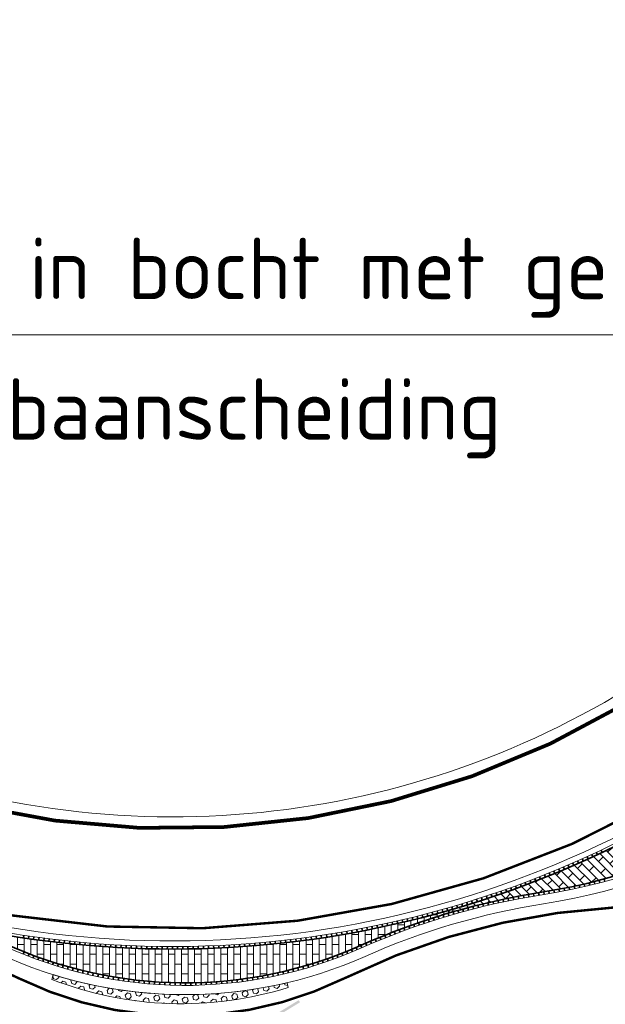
# Model space of a CAD drawing. Header units: metres. Extents: x -699 to 2316, y -1199 to 781.
# Tile 140 of 256: x -194 to -170, y 58 to 98. Entities that reach past the tile are written whole.
import ezdxf

# ---------------------------------------------------------------- set-up
doc = ezdxf.new("R2010")
doc.units = ezdxf.units.M
for name, color, linetype, lineweight in [('N-WE-VH-GOOT_STRAATBAKSTEEN-G', 170, 'Continuous', 35), ('N-WE-VH-KANTOPSLUITING-G', 251, 'Continuous', 35), ('N-WE-VH-KANTVERHARDING-G', 210, 'Continuous', 35), ('N-WE-VH-VERHARDING_BETON-A', 252, 'Continuous', 18), ('N-WE-VH-VERHARDING_BETONSTRAATSTEEN-A', 252, 'Continuous', 18), ('N-WE-VH-VERHARDING_BETONSTRAATSTEEN-G', 252, 'Continuous', 35), ('N-WE-VW-MARKERING_DIVERS-G', 7, 'Continuous', 18), ('X-XX-AL-AANPIJLING-M-1000', 7, 'Continuous', 18)]:
    doc.layers.add(name, color=color, linetype=linetype, lineweight=lineweight)
doc.styles.add('NLCS-ISO Standaard', font='NLCS-ISO.ttf')

msp = doc.modelspace()

# ---------------------------------------------------------------- hatches: boundary and pattern name
at = {"layer": 'N-WE-VH-VERHARDING_BETON-A'}
h = msp.add_hatch(dxfattribs=at)
h.set_pattern_fill('HEX', color=256, scale=0.04, angle=45.00000000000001, style=0)
h.set_pattern_definition([(45.00000000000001, (-228.1526021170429, -58.06729437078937), (-0.1555425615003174, 0.1555425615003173), [0.127, -0.254]), (165, (-228.1526021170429, -58.06729437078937), (-0.0569325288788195, -0.2124750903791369), [0.127, -0.254]), (104.9999999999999, (-228.0627995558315, -57.97749180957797), (-0.2124750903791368, -0.05693252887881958), [0.127, -0.254])])
edge = h.paths.add_edge_path()
edge.add_line((-183.0871245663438, 58.4500531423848), (-183.1332745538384, 58.64517087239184))
edge.add_arc((-187.2879028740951, 76.2105220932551), 18.04999999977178, 252.73754499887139, 283.30727568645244, ccw=False)
edge.add_line((-192.6442254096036, 58.97357605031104), (-192.7037239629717, 58.78210628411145))
edge.add_arc((-187.4215680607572, 72.33944116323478), 14.54999999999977, 248.7133109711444, 287.3315096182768)
at = {"layer": 'N-WE-VH-VERHARDING_BETONSTRAATSTEEN-A'}
h = msp.add_hatch(dxfattribs=at)
h.set_pattern_fill('AR-BRSTD', color=256, scale=0.1, angle=315, style=0)
h.set_pattern_definition([(315, (-158964.0722667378, -504202.5979719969), (0.1885853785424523, 0.1885853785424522), []), (45, (-158964.0722667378, -504202.5979719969), (-0.09425733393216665, 0.4714280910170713), [0.2667, -0.2667])])
edge = h.paths.add_edge_path()
edge.add_arc((-168.2587793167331, 33.39913393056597), 29.27999999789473, 98.8771321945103, 106.42083869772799, ccw=False)
edge.add_arc((-176.5686991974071, 86.60409358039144), 24.56999999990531, 278.8771321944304, 325.1071461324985)
edge.add_line((-156.415814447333, 72.54898289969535), (-152.4338773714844, 78.25847326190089))
edge.add_arc((-152.5733153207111, 78.35572066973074), 0.1700000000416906, 325.1071462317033, 496.2666437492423)
edge.add_line((-152.6961513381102, 78.47324221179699), (-158.3119814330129, 72.60345703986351))
edge.add_line((-158.3119814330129, 72.60345703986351), (-158.311981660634, 72.6034568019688))
edge.add_arc((-187.7780874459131, 100.7948944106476), 40.78000177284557, 285.9598003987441, 316.26646415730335, ccw=False)
edge.add_line((-176.565101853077, 61.58676389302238), (-176.5359525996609, 61.48483852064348))
h = msp.add_hatch(dxfattribs=at)
h.set_pattern_fill('AR-BRSTD', color=256, scale=0.1, angle=58.6130000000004, style=0)
h.set_pattern_definition([(58.6130000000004, (-158964.0722667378, -504202.5979719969), (-0.2276735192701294, 0.1389016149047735), []), (148.6130000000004, (-158964.0722667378, -504202.5979719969), (-0.4359999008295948, -0.2025659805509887), [0.2667, -0.2667])])
edge = h.paths.add_edge_path()
edge.add_arc((-293.8989608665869, -73.34175330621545), 150.6869491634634, 57.165913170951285, 65.72154001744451, ccw=False)
edge.add_line((-212.1952628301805, 53.27207838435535), (-208.895314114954, 51.14227496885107))
edge.add_arc((-310.9839104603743, -105.4611286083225), 186.9403849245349, 52.34213145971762, 56.899968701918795, ccw=False)
edge.add_arc((-196.605595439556, 42.75223585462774), 0.2749999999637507, 232.3421314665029, 341.7395660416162)
edge.add_arc((-168.258779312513, 33.39913393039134), 29.57500000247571, 141.5066425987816, 161.7395660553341, ccw=False)
edge.add_arc((-191.6217869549, 51.9784873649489), 0.2749999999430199, 321.5066426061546, 420.935457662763)
edge.add_arc((-239.7397372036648, -34.59844583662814), 99.32499999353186, 60.93545766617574, 71.69067222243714)
edge.add_arc((-208.466404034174, 59.91176905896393), 0.2249979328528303, 251.6911788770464, 251.6916856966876)
edge.add_line((-208.5370826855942, 59.69816054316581), (-246.327037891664, 72.20244791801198))
edge.add_arc((-246.5710543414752, 71.46720961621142), 0.7746737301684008, 71.63963625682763, 245.7090459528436)
edge.add_line((-246.8897322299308, 70.76111911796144), (-231.9407529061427, 64.01812844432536))
h = msp.add_hatch(dxfattribs=at)
h.set_pattern_fill('AR-BRSTD', color=256, scale=0.1, angle=270, style=0)
h.set_pattern_definition([(270, (-158964.0722667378, -504202.5979719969), (0.2667, -4.89903771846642e-17), []), (0, (-158964.0722667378, -504202.5979719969), (0.2667000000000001, 0.4), [0.2667, -0.2667])])
edge = h.paths.add_edge_path()
edge.add_arc((-187.7780874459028, 100.7948944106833), 40.78000177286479, 260.4314420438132, 285.95980039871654, ccw=False)
edge.add_arc((-194.585109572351, 60.41461339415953), 0.1700000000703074, 80.43144205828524, 245.2033743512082)
edge.add_arc((-187.2879014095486, 76.2105187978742), 17.56999639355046, 245.2045464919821, 293.9645452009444)
edge.add_arc((-168.2587793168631, 33.39913393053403), 29.27999999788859, 106.42083869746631, 113.96454520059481, ccw=False)
edge.add_line((-176.5359525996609, 61.48483852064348), (-176.565101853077, 61.58676389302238))

# ---------------------------------------------------------------- linework, layer by layer
at = {"layer": 'N-WE-VH-GOOT_STRAATBAKSTEEN-G'}
for p, q in [((-170.8890480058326, 63.67658502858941), (-170.9325337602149, 63.77215693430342)), ((-170.6981289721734, 63.76404830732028), (-170.7421063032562, 63.85939501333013)), ((-170.5076628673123, 63.8524935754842), (-170.5521306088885, 63.94761255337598)), ((-170.3176547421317, 63.94191848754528), (-170.3626117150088, 64.03680721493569)), ((-171.8502594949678, 63.25407873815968), (-171.8912703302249, 63.35073850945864)), ((-171.6571519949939, 63.33659780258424), (-171.6986600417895, 63.43304510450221)), ((-171.464471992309, 63.42011019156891), (-171.5064761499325, 63.51634246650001)), ((-171.2722245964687, 63.50461369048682), (-171.3147237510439, 63.60062838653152)), ((-171.0804149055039, 63.59010605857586), (-171.1234079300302, 63.68590062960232)), ((-172.8220298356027, 62.85645894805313), (-172.8605385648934, 62.9541425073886)), ((-172.626861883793, 62.93397909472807), (-172.6658731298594, 63.03146305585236)), ((-172.4320957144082, 63.01250324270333), (-172.47160844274, 63.10978502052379)), ((-172.2377364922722, 63.09202930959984), (-172.277749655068, 63.18910632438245)), ((-172.0437893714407, 63.17255518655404), (-172.0843019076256, 63.26942486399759)), ((-174.0011844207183, 62.41253534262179), (-174.036657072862, 62.51136191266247)), ((-173.8037148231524, 62.48398924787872), (-173.8396959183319, 62.58263183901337)), ((-173.6066158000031, 62.5564590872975), (-173.6431043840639, 62.65491508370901)), ((-173.4098925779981, 62.62994293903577), (-173.4468876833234, 62.72820972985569)), ((-173.2135503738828, 62.7044388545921), (-173.251051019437, 62.80251383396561)), ((-173.0175943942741, 62.77994485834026), (-173.0555995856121, 62.87782542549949)), ((-171.6604900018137, 62.52932707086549), (-171.639514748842, 62.42644345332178)), ((-171.4549045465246, 62.57215640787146), (-171.4330507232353, 62.46945582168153)), ((-171.2496926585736, 62.61674129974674), (-171.2269618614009, 62.51423124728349)), ((-171.0448693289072, 62.66307848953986), (-171.0212632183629, 62.56076645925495)), ((-170.8404495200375, 62.71116459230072), (-170.8159698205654, 62.60905805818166)), ((-170.6364481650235, 62.7609960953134), (-170.6110966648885, 62.65910251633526)), ((-170.432880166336, 62.81256935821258), (-170.4066587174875, 62.71089617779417)), ((-170.22976039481, 62.86588061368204), (-170.2026709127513, 62.76443525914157)), ((-175.1934901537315, 62.0052507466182), (-175.2258928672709, 62.10512598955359)), ((-174.9939074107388, 62.07057020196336), (-175.0268240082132, 62.17027726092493)), ((-174.7946636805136, 62.13691655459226), (-174.828093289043, 62.23645278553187)), ((-174.5957642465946, 62.20428804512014), (-174.6297059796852, 62.30365080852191)), ((-174.3972143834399, 62.27268288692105), (-174.4316673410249, 62.37186954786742)), ((-174.1990193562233, 62.34209926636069), (-174.233982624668, 62.44110719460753)), ((-173.9344273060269, 62.12378222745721), (-173.9140740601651, 62.02077375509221)), ((-173.7282661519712, 62.16374958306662), (-173.7086522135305, 62.0605977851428)), ((-173.5218236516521, 62.20223730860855), (-173.5029500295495, 62.09894749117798)), ((-173.3151104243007, 62.23924342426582), (-173.2969780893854, 62.13582090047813)), ((-173.1081371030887, 62.27476602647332), (-173.0907469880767, 62.17121611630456)), ((-172.9009143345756, 62.30880328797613), (-172.8842673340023, 62.20513131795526)), ((-172.6934942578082, 62.34161871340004), (-172.6769335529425, 62.2379329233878)), ((-172.4862667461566, 62.37562591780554), (-172.4688204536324, 62.27208545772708)), ((-172.2793374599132, 62.41140303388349), (-172.2610068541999, 62.30801546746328)), ((-172.072721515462, 62.4489474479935), (-172.0535079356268, 62.34572032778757)), ((-171.8664340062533, 62.48825641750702), (-171.8463388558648, 62.38519728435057)), ((-176.3978088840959, 61.63499394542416), (-176.4271107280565, 61.73582252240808)), ((-176.1963035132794, 61.69411659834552), (-176.2261241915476, 61.79479294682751)), ((-175.995105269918, 61.75427613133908), (-176.0254439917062, 61.85479758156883)), ((-175.794219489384, 61.8154709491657), (-175.8250754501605, 61.91583483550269)), ((-175.7754725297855, 61.69785692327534), (-175.748517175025, 61.596375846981)), ((-175.5936514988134, 61.87769942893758), (-175.6250238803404, 61.97790308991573)), ((-175.5723187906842, 61.75103933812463), (-175.5460919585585, 61.64936754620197)), ((-175.3934066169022, 61.94095992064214), (-175.4252945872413, 62.04100069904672)), ((-175.3687888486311, 61.80276335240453), (-175.3432918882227, 61.70090607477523)), ((-175.1648931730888, 61.85302630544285), (-175.1401273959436, 61.7509887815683)), ((-174.9606422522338, 61.90182561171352), (-174.936608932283, 61.79961309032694)), ((-174.7560465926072, 61.94915876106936), (-174.7327469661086, 61.84677649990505)), ((-174.5511167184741, 61.99502331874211), (-174.5285519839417, 61.8924765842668)), ((-174.345863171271, 62.03941692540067), (-174.3240344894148, 61.93671099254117)), ((-174.1402965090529, 62.0823372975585), (-174.1192050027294, 61.97947744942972)), ((-178.0202655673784, 61.19952275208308), (-178.04538992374, 61.30147257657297)), ((-177.8164961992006, 61.25029624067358), (-177.8421452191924, 61.35211533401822)), ((-177.6129909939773, 61.30211837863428), (-177.6391639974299, 61.40380404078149)), ((-177.4097553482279, 61.35498779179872), (-177.4364516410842, 61.45653732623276)), ((-177.2067946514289, 61.40890307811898), (-177.2340135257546, 61.51031379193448)), ((-177.0041142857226, 61.4638628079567), (-177.0318550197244, 61.56513201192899)), ((-176.9859109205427, 61.34829445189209), (-176.9546148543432, 61.24806692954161)), ((-176.8017196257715, 61.51986552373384), (-176.8299814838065, 61.62099053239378)), ((-176.7852331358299, 61.41016720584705), (-176.7546567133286, 61.30971780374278)), ((-176.5996160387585, 61.57690974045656), (-176.6283982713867, 61.67788787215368)), ((-176.5841167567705, 61.47059909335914), (-176.5542615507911, 61.36993297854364)), ((-176.3825721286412, 61.52958700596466), (-176.3534396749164, 61.42870935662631)), ((-176.1806096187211, 61.58712790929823), (-176.1522014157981, 61.48604391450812)), ((-175.9782396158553, 61.64321884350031), (-175.9505571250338, 61.54193370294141)), ((-179.8651834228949, 60.78996353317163), (-179.8855575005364, 60.89296788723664)), ((-179.6592805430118, 60.83124193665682), (-179.6801847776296, 60.93414000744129)), ((-179.4535929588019, 60.87358010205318), (-179.475026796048, 60.97636916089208)), ((-179.2481261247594, 60.91697690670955), (-179.2700889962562, 61.01965422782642)), ((-179.0428854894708, 60.96143119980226), (-179.0653768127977, 61.06399406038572)), ((-178.8378764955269, 61.00694180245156), (-178.8608956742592, 61.10938748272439)), ((-178.6331045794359, 61.05350750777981), (-178.6566510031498, 61.15583329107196)), ((-178.4285751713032, 61.1011270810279), (-178.452648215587, 61.20333025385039)), ((-178.2242936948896, 61.14979925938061), (-178.2488927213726, 61.25187711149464)), ((-178.1801907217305, 60.94698313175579), (-178.1446118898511, 60.84819473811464)), ((-177.9823604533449, 61.01743166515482), (-177.9474910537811, 60.91839063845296)), ((-177.784030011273, 61.08645953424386), (-177.749871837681, 60.98717096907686)), ((-177.5852095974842, 61.15406318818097), (-177.5517644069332, 61.05453219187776)), ((-177.385909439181, 61.22023914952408), (-177.3531789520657, 61.12047084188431)), ((-177.1861397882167, 61.28498401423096), (-177.1541256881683, 61.1849835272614)), ((-193.8618717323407, 60.47125229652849), (-193.8462072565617, 60.57507726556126)), ((-193.6541420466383, 60.44045813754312), (-193.6390124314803, 60.5443623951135)), ((-193.4462565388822, 60.41073410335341), (-193.4316621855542, 60.51471489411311)), ((-182.1427592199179, 60.40613829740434), (-182.1572690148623, 60.51013092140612)), ((-181.9348496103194, 60.43569327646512), (-181.9498947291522, 60.53960980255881)), ((-181.72709495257, 60.46631850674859), (-181.7426749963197, 60.57015617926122)), ((-181.5195007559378, 60.49801317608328), (-181.5356153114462, 60.60176924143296)), ((-181.312072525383, 60.53077644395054), (-181.3287211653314, 60.6344481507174)), ((-181.1048157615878, 60.56460744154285), (-181.1219980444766, 60.6681920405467)), ((-180.8977359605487, 60.59950527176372), (-180.9154514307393, 60.70300001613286)), ((-180.6908386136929, 60.63546900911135), (-180.7090868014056, 60.73887115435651)), ((-180.4841292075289, 60.67249769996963), (-180.5029096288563, 60.77580450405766)), ((-180.2776132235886, 60.71059036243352), (-180.2969253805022, 60.81379908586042)), ((-180.0712961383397, 60.74974598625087), (-180.0911395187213, 60.85285389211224)), ((-179.3561006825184, 60.49466600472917), (-179.3163049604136, 60.39749964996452)), ((-179.1614842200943, 60.57355987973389), (-179.1223864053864, 60.47611060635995)), ((-178.9663069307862, 60.65105592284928), (-178.9279090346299, 60.55332874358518)), ((-178.7705788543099, 60.72715014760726), (-178.7328828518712, 60.62915008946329)), ((-178.5743100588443, 60.80183863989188), (-178.5373178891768, 60.70357074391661)), ((-178.3775106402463, 60.87511755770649), (-178.3412242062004, 60.77658687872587)), ((-193.2382207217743, 60.3820809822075), (-193.2241620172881, 60.48613554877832)), ((-193.0300401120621, 60.3544995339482), (-193.0165174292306, 60.45862511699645)), ((-192.8217202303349, 60.32799048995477), (-192.8087339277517, 60.43218432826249)), ((-192.6132666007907, 60.30255455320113), (-192.6008170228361, 60.4068138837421)), ((-192.4046847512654, 60.27819239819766), (-192.3927722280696, 60.38251445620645)), ((-192.1959802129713, 60.25490467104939), (-192.1846050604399, 60.35928669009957)), ((-191.9871585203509, 60.23269198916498), (-191.976321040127, 60.33713120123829)), ((-191.778225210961, 60.21155494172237), (-191.7679256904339, 60.31604857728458)), ((-191.5691858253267, 60.19149408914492), (-191.5594245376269, 60.29603937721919)), ((-191.3600459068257, 60.17250996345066), (-191.3508231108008, 60.27710413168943)), ((-191.1508110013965, 60.15460306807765), (-191.1421269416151, 60.25924334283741)), ((-190.9414866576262, 60.13777387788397), (-190.933341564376, 60.24245748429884)), ((-190.7320784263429, 60.12202283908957), (-190.7244725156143, 60.22674700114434)), ((-190.522591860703, 60.10735036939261), (-190.5155253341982, 60.2121123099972)), ((-190.3130325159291, 60.09375685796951), (-190.3065055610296, 60.19855379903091)), ((-190.1034059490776, 60.08124266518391), (-190.0974187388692, 60.18607182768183)), ((-189.8937177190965, 60.06980812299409), (-189.8882704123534, 60.1746667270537)), ((-189.6839733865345, 60.05945353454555), (-189.6790661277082, 60.16433879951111)), ((-189.4741785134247, 60.05017917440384), (-189.469811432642, 60.15508831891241)), ((-189.2643386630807, 60.04198528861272), (-189.260511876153, 60.14691553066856)), ((-189.0544594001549, 60.03487209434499), (-189.0511730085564, 60.1398206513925)), ((-188.8445462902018, 60.02883978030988), (-188.8418003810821, 60.13380386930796)), ((-188.6346048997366, 60.02388850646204), (-188.632399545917, 60.12886534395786)), ((-188.4246407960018, 60.02001840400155), (-188.422976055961, 60.12500520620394)), ((-188.2146595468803, 60.01722957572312), (-188.2135354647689, 60.12222355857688)), ((-188.0046667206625, 60.01552209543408), (-188.0040833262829, 60.12052047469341)), ((-187.7946678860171, 60.01489600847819), (-187.7946251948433, 60.11989599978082)), ((-187.5846686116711, 60.01535133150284), (-187.5851666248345, 60.12035015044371)), ((-187.3746744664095, 60.01688805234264), (-187.3757131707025, 60.1218829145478)), ((-187.1646910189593, 60.01950613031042), (-187.1662703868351, 60.12449425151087)), ((-186.9547238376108, 60.02320549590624), (-186.9568438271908, 60.12818409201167)), ((-186.7447784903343, 60.02798605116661), (-186.7474390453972, 60.13295233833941)), ((-186.5348605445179, 60.03384766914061), (-186.538061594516, 60.13879886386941)), ((-186.3249755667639, 60.04079019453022), (-186.3287170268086, 60.14572351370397)), ((-186.1151291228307, 60.04881344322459), (-186.1194108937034, 60.15372610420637)), ((-185.9053267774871, 60.05791720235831), (-185.9101487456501, 60.16280642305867)), ((-185.6955740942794, 60.06810123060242), (-185.7009361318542, 60.1729642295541)), ((-185.4858766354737, 60.07936525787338), (-185.4917786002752, 60.18419925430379)), ((-185.2762399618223, 60.09170898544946), (-185.2826816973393, 60.19651119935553)), ((-185.0666696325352, 60.1051320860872), (-185.0736509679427, 60.20989973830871)), ((-184.8571712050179, 60.11963420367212), (-184.8646919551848, 60.22436451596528)), ((-184.6477502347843, 60.13521495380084), (-184.6558102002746, 60.23990514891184)), ((-184.4384122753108, 60.15187392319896), (-184.4470112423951, 60.25652122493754)), ((-184.2291628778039, 60.16961067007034), (-184.2383006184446, 60.27421230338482)), ((-184.0200075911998, 60.18842472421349), (-184.0296838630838, 60.29297791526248)), ((-183.8109519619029, 60.20831558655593), (-183.8211665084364, 60.31281756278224)), ((-183.6020015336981, 60.22928272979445), (-183.6127540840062, 60.33373071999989)), ((-183.3931618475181, 60.25132559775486), (-183.4044521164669, 60.35571683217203)), ((-183.1844384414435, 60.27444360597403), (-183.1962661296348, 60.37877531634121)), ((-182.9758368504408, 60.29863614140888), (-182.9882016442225, 60.40290556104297)), ((-182.7673626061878, 60.32390256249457), (-182.7802641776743, 60.42810692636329)), ((-182.5590212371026, 60.35024219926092), (-182.5724592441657, 60.45437874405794)), ((-182.3508182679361, 60.377654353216), (-182.3647923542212, 60.48172031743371)), ((-180.1287584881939, 60.1651944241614), (-180.0861919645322, 60.06920957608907)), ((-179.9364851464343, 60.24963832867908), (-179.8946081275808, 60.15335065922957)), ((-179.7436111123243, 60.3327010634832), (-179.7024257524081, 60.23611552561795)), ((-179.5501463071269, 60.41437835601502), (-179.5096547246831, 60.31749991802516)), ((-193.8232794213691, 59.90120834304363), (-193.8623354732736, 59.80374232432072)), ((-193.6278852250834, 59.82426301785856), (-193.6657735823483, 59.72633716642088)), ((-193.4315853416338, 59.74965852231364), (-193.4683005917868, 59.65128682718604)), ((-181.296844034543, 59.69349712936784), (-181.2610408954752, 59.594789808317)), ((-181.0998620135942, 59.76628145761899), (-181.0628816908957, 59.66800910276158)), ((-180.9037639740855, 59.84141489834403), (-180.8656117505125, 59.74359154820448)), ((-180.7085779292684, 59.91888671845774), (-180.6692592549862, 59.82152634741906)), ((-180.5143317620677, 59.99868585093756), (-180.4738522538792, 59.90180236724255)), ((-180.3210532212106, 60.08080089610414), (-180.2794186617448, 59.98440813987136)), ((-193.2344078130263, 59.67740551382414), (-193.2699447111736, 59.57860202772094)), ((-193.0363808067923, 59.60751431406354), (-193.0707342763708, 59.50829315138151)), ((-192.8375326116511, 59.53999490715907), (-192.8706977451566, 59.44037024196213)), ((-192.6378916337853, 59.47485693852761), (-192.6698636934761, 59.37484300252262)), ((-192.437486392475, 59.41210971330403), (-192.4682608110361, 59.3117207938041)), ((-192.2363455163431, 59.35176219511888), (-192.2659178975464, 59.25101263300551)), ((-192.0344977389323, 59.29382300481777), (-192.0628638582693, 59.19272719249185)), ((-182.4957156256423, 59.30668110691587), (-182.4670770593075, 59.20566213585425)), ((-182.2940247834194, 59.36516425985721), (-182.2641808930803, 59.26449478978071)), ((-182.0930473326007, 59.4260538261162), (-182.0620023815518, 59.32574823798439)), ((-181.8928119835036, 59.48934110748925), (-181.8605704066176, 59.38941373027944)), ((-181.6933473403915, 59.55501706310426), (-181.6599137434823, 59.45548217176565)), ((-181.4946818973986, 59.62307231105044), (-181.4600610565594, 59.52394412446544)), ((-191.8319718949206, 59.23830041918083), (-191.8591277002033, 59.13687279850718)), ((-191.6287969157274, 59.18520236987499), (-191.654738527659, 59.08345743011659)), ((-191.4250018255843, 59.13453644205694), (-191.4497255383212, 59.03248871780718)), ((-191.2206157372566, 59.08630987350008), (-191.2441180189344, 58.98397394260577)), ((-191.015667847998, 59.04052955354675), (-191.0379453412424, 58.9379200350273)), ((-190.8101874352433, 58.99720202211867), (-190.8312369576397, 58.89433357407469)), ((-190.6042038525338, 58.95633346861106), (-190.6240223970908, 58.85322078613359)), ((-190.3977465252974, 58.91792973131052), (-190.4163312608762, 58.81458754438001)), ((-184.338251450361, 58.88988548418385), (-184.3206240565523, 58.78637570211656)), ((-184.1314474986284, 58.92637658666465), (-184.1125842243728, 58.82308487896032)), ((-183.9250944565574, 58.96533678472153), (-183.9049979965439, 58.86227790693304)), ((-183.7192218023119, 59.006760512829), (-183.6978950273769, 58.90394918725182)), ((-183.5138589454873, 59.05064185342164), (-183.4913049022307, 58.94809276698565)), ((-183.309035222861, 59.0969745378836), (-183.285257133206, 58.99470234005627)), ((-183.1047798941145, 59.14575194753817), (-183.0797811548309, 59.04377124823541)), ((-182.9011221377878, 59.19696711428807), (-182.8749063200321, 59.09529248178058)), ((-182.6980910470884, 59.25061272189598), (-182.6706618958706, 59.14925868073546)), ((-190.1908449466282, 58.88199629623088), (-190.2081932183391, 58.77843936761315)), ((-189.9835286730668, 58.84853829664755), (-189.999638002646, 58.74478141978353)), ((-189.7758273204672, 58.81756051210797), (-189.7906954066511, 58.71361850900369)), ((-189.5677705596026, 58.78906736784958), (-189.5813952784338, 58.68495508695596)), ((-189.3593881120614, 58.7630629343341), (-189.3717675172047, 58.65879524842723)), ((-189.1507097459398, 58.73955092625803), (-189.1618420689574, 58.63514273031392)), ((-188.941765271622, 58.71853470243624), (-188.9516489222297, 58.61400091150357)), ((-188.7325845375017, 58.70001726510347), (-188.7412181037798, 58.59537281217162)), ((-188.5231974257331, 58.68400125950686), (-188.530579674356, 58.57926109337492)), ((-188.3136338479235, 58.67048897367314), (-188.319763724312, 58.56566805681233)), ((-188.1039237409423, 58.65948233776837), (-188.1088003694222, 58.55459564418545)), ((-187.8940970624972, 58.65098292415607), (-187.8977197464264, 58.54604543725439)), ((-187.6841837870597, 58.64499194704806), (-187.6865520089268, 58.54001865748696)), ((-187.4742139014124, 58.64151026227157), (-187.4753273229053, 58.53651616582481)), ((-187.2642174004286, 58.64053836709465), (-187.2640758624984, 58.53553846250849)), ((-187.0542242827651, 58.6420764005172), (-187.0528278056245, 58.53708568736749)), ((-186.8442645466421, 58.64612414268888), (-186.8416133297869, 58.54115761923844)), ((-186.6343681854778, 58.65268101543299), (-186.6304626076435, 58.547753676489)), ((-186.4245651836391, 58.66174608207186), (-186.4194058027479, 58.55687291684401)), ((-186.2148855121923, 58.67331804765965), (-186.2084730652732, 58.56851403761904)), ((-186.0053591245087, 58.68739525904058), (-185.9976945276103, 58.58267537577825)), ((-185.7960159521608, 58.7039757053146), (-185.7871003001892, 58.59935490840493)), ((-185.5868859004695, 58.72305701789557), (-185.5767204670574, 58.61855025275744)), ((-185.377998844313, 58.74463647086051), (-185.3665850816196, 58.64025866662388)), ((-185.169384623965, 58.76871098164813), (-185.1567241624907, 58.66447704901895)), ((-184.9610730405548, 58.79527711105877), (-184.9471676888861, 58.69120194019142)), ((-184.7530938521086, 58.82433106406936), (-184.7379455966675, 58.72042952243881)), ((-184.5454767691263, 58.85586869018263), (-184.5290877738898, 58.75215562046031))]:
    msp.add_line(p, q, dxfattribs=at)
at = {"layer": 'N-WE-VH-KANTOPSLUITING-G', "lineweight": 5}
msp.add_lwpolyline([(-156.329691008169, 72.48891832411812), (-152.3477539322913, 78.19840868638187, 0.9256819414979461), (-152.7720206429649, 78.54582904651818), (-158.3878507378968, 72.6760438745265, -0.2485635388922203), (-194.5393969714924, 60.68578743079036, 0.8752194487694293), (-194.7004431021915, 60.16496729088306, 0.2160247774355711), (-180.1088258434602, 60.05916060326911, -0.0659265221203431), (-172.7609503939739, 62.22466220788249, 0.2044976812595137)], format="xyb", close=True, dxfattribs=at)
at = {"layer": 'N-WE-VH-KANTOPSLUITING-G', "lineweight": 5, "flags": 128}
msp.add_lwpolyline([(-231.9407529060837, 64.01812844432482, -0.03734831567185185), (-212.1952628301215, 53.27207838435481), (-208.895314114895, 51.14227496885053, -0.01988993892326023), (-196.7736053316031, 42.53452578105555, 0.5172299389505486), (-196.344443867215, 42.66606824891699, -0.0885128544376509), (-191.4065498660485, 51.80732079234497, 0.4632769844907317), (-191.4881934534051, 52.21885744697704, 0.04696295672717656), (-208.5370845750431, 59.69816116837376, 2.211417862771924e-06), (-208.5370826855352, 59.69816054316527), (-246.327037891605, 72.20244791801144, 0.949540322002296), (-246.8897322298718, 70.7611191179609)], format="xyb", close=True, dxfattribs=at)
at = {"layer": 'N-WE-VH-KANTVERHARDING-G', "lineweight": 18, "flags": 128}
for points in [[(-141.2823141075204, 101.1022499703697, -0.08069327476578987), (-164.1558464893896, 74.42919960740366, -0.2448507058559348), (-195.8462452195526, 66.3265763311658), (-242.5272667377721, 79.26402800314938, -0.02643857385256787), (-269.2371630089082, 88.21128202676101, -0.02643857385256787)], [(-158.5512667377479, 72.83102800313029), (-152.9345977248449, 78.70137226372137, -0.9256819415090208), (-152.1632037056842, 78.06969888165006), (-152.2243635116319, 77.98200504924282), (-152.1013300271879, 77.89619851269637), (-156.022107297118, 72.27440198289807, -0.2044976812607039), (-172.7030818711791, 61.85415413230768, 0.06592652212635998), (-179.9565116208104, 59.71648673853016, -0.216002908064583), (-194.856331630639, 59.82389992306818), (-194.7934354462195, 59.96007896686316, -0.8765579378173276), (-194.5020002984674, 60.90765786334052, 0.2485592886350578), (-158.5508795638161, 72.83111492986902)]]:
    msp.add_lwpolyline(points, format="xyb", dxfattribs=at)
for points in [[(-232.033266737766, 63.81302800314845, -0.03734830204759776), (-212.3172667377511, 53.08302800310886), (-209.0177569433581, 50.95350786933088, -0.0198892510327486), (-196.9110679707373, 42.35639935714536, 0.5172299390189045), (-196.1307743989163, 42.59556748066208, -0.08851285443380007), (-191.2304467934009, 51.66727541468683, 0.4632769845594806), (-191.3788896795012, 52.41552387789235, 0.04696295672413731), (-208.4664014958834, 59.91177039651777), (-246.2562667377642, 72.41602800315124, 0.9495015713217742), (-246.9822667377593, 70.556028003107)], [(-183.0871245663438, 58.4500531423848), (-183.1332745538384, 58.64517087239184, -0.1341823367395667), (-192.6442254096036, 58.97357605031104), (-192.7037239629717, 58.78210628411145, 0.1701168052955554)]]:
    msp.add_lwpolyline(points, format="xyb", close=True, dxfattribs=at)
at = {"layer": 'N-WE-VH-VERHARDING_BETONSTRAATSTEEN-G'}
for points in [[(-176.5359525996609, 61.48483852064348, -0.03292752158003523), (-172.7771535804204, 62.32840446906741, 0.204497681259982), (-156.415814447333, 72.54898289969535), (-152.4338773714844, 78.25847326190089, 0.9256819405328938), (-152.6961513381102, 78.47324221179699), (-158.3119814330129, 72.60345703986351), (-158.311981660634, 72.6034568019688, -0.1330140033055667), (-176.565101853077, 61.58676389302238)], [(-176.565101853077, 61.58676389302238, -0.1118514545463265), (-194.5568508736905, 60.58224825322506, 0.8752175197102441), (-194.6564073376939, 60.26028702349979, 0.2160249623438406), (-180.1514738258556, 60.15510928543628, -0.03292752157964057), (-176.5359525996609, 61.48483852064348)]]:
    msp.add_lwpolyline(points, format="xyb", close=True, dxfattribs=at)
at = {"layer": 'N-WE-VW-MARKERING_DIVERS-G', "flags": 128}
for points, const_width in [([(-269.4565305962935, 87.78723823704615, 0.02648646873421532), (-242.6545135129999, 78.80646878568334), (-195.9634232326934, 65.86606900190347, 0.2448582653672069), (-163.8447177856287, 74.07022365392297, 0.0806941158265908), (-140.8768183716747, 100.8548671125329), (-121.0197762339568, 133.4040439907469)], 0.15), ([(-152.3383497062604, 76.79193586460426, 0.007840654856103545), (-150.6037939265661, 79.40464441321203), (-140.8843077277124, 94.55511446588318), (-140.6797899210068, 94.87639219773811), (-140.8486734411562, 94.98041106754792), (-142.2704984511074, 92.83836429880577, -0.04435573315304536), (-153.3309651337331, 79.01013080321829), (-158.9126617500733, 73.17613651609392, -0.2736776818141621), (-198.0898717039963, 62.19788216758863), (-216.4224664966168, 67.09559462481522), (-205.9664372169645, 63.76498398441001, -0.0310753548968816), (-194.0354974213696, 58.82062371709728, 0.2321176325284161), (-180.7764064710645, 58.83594756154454, -0.1005121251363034), (-169.8628256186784, 61.70371898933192, 0.2302466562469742), (-158.3698268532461, 68.12059837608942), (-154.3915548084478, 73.82507377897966, 0.001803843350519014), (-152.3383497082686, 76.79193586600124)], 0.1)]:
    msp.add_lwpolyline(points, format="xyb", dxfattribs=dict(at, const_width=const_width))
msp.add_lwpolyline([(-272.4004577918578, 82.09654318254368, 0.1, 0.1, 0.01477213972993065), (-257.2243233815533, 76.5724560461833, 0.1, 0.1, 0), (-208.3093233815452, 60.38645604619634, 0.1, 0.1, -0.05112432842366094), (-189.690586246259, 52.03344775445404, 0.1, 0.1, 0.1138016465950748), (-195.6864116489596, 40.76696838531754, 0, 0, 0)], format="xyseb", dxfattribs=at)
at = {"layer": 'N-WE-VW-MARKERING_DIVERS-G'}
msp.add_trace([(-182.6066853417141, 57.85032066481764), (-182.6588083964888, 57.93566225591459), (-183.4600571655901, 57.32911704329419), (-183.5121802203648, 57.41445863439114)], dxfattribs=at)
at = {"layer": 'X-XX-AL-AANPIJLING-M-1000'}
msp.add_line((-160.5174994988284, 84.99988891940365), (-226.6662332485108, 84.99988891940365), dxfattribs=at)

# ---------------------------------------------------------------- texts
at = {"layer": 'X-XX-AL-AANPIJLING-M-1000', "char_height": 2.5, "attachment_point": 9, "style": 'NLCS-ISO Standaard'}
for s, insert in [('Detail rammelstrook in bocht met geleider', (-161.7174994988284, 85.69988891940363)), ('Detail overrijdbare kop rijbaanscheiding', (-174.4028537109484, 79.97881066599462))]:
    msp.add_mtext(s, dxfattribs=dict(at, insert=insert))

doc.saveas('drawing.dxf')
